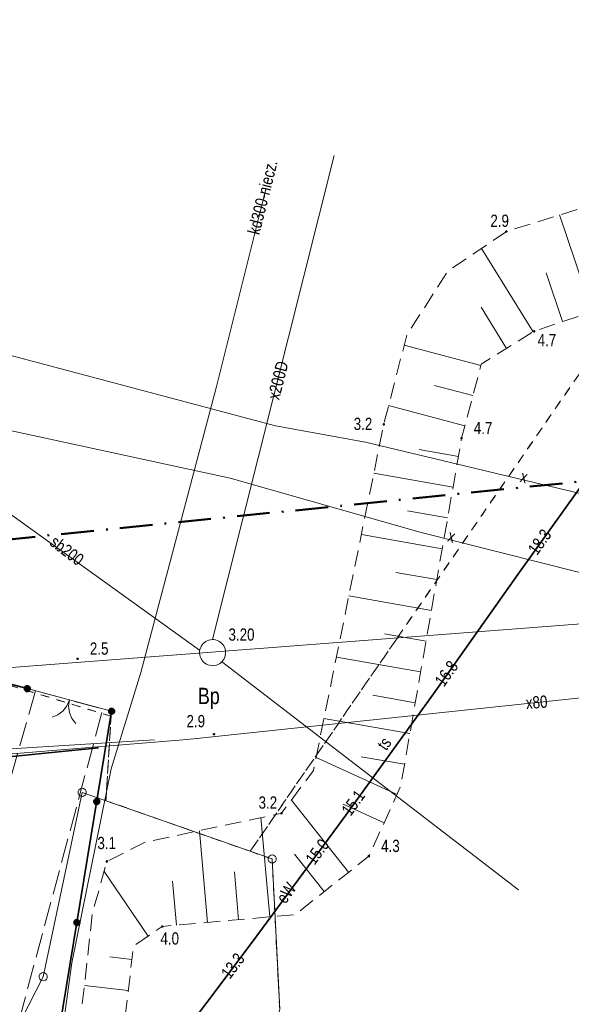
# Model space of a CAD drawing. Header units: metres. Extents: x 5450672 to 5451002, y 5973437 to 5973741.
# Tile 29 of 54: x 5450804 to 5450837, y 5973674 to 5973734. Entities that reach past the tile are written whole.
import ezdxf
from ezdxf.enums import TextEntityAlignment as Align

# ---------------------------------------------------------------- set-up
doc = ezdxf.new("R2010")
doc.units = ezdxf.units.M
for name, pattern in [('L_0_03', [1, 0.5, -0.5]), ('L_0_04', [1.5, 1, -0.5]), ('L_0_06', [2, 1.5, -0.5]), ('L_0_0E', [3.5, 2, -0.75, 0, -0.75])]:
    doc.linetypes.add(name, pattern=pattern)
for name, color, linetype, lineweight in [('GEPPGD', 7, 'CONTINUOUS', 18), ('GESDZI', 7, 'CONTINUOUS', 18), ('GESUZY', 96, 'CONTINUOUS', 18), ('GESUZY_O', 96, 'CONTINUOUS', 18), ('GSLKBR', 7, 'CONTINUOUS', 18), ('GSLKOG', 7, 'CONTINUOUS', 35), ('GSPWPN', 7, 'CONTINUOUS', 13), ('GSPWPN_O', 7, 'CONTINUOUS', 13), ('GSSKOA', 7, 'CONTINUOUS', 18), ('GSSZSN', 7, 'CONTINUOUS', 18), ('GULEPR', 1, 'CONTINUOUS', 18), ('GULEPR_O', 1, 'CONTINUOUS', 18), ('GULKPR', 36, 'CONTINUOUS', 18), ('GULKPR_O', 36, 'CONTINUOUS', 18), ('GULLOB', 7, 'CONTINUOUS', 35), ('GULSPR', 7, 'CONTINUOUS', 18), ('GULSPR_O', 7, 'CONTINUOUS', 18), ('GULTPR', 30, 'CONTINUOUS', 18), ('GULTPR_O', 30, 'CONTINUOUS', 18), ('GULXPR', 7, 'CONTINUOUS', 18), ('GULXPR_O', 7, 'CONTINUOUS', 18), ('GUPPRZ_O', 7, 'CONTINUOUS', 18), ('GUSIKP', 7, 'CONTINUOUS', 18), ('z rastra', 7, 'CONTINUOUS', 18), ('zakres', 6, 'L_0_0E', 50)]:
    doc.layers.add(name, color=color, linetype=linetype, lineweight=lineweight)
doc.styles.add('Arial', font='Arial.ttf')

msp = doc.modelspace()

# ---------------------------------------------------------------- hatches: boundary and pattern name
at = {"layer": 'GSLKOG', "linetype": 'Continuous', "lineweight": 35, "true_color": 0x000000}
for points in [[(5450803.848, 5973693.637), (5450803.876, 5973693.673), (5450803.912, 5973693.701), (5450803.954, 5973693.719), (5450803.999, 5973693.725), (5450804.045, 5973693.719), (5450804.087, 5973693.702), (5450804.123, 5973693.674), (5450804.151, 5973693.638), (5450804.169, 5973693.596), (5450804.175, 5973693.551), (5450804.169, 5973693.505), (5450804.152, 5973693.463), (5450804.124, 5973693.427), (5450804.088, 5973693.399), (5450804.046, 5973693.381), (5450804.001, 5973693.375), (5450803.955, 5973693.381), (5450803.913, 5973693.398), (5450803.877, 5973693.426), (5450803.849, 5973693.462), (5450803.831, 5973693.504), (5450803.825, 5973693.549), (5450803.831, 5973693.595)], [(5450809.088, 5973692.001), (5450809.049, 5973692.025), (5450809.018, 5973692.058), (5450808.996, 5973692.098), (5450808.986, 5973692.143), (5450808.987, 5973692.188), (5450809.001, 5973692.232), (5450809.025, 5973692.271), (5450809.058, 5973692.302), (5450809.098, 5973692.324), (5450809.143, 5973692.334), (5450809.188, 5973692.333), (5450809.232, 5973692.319), (5450809.271, 5973692.295), (5450809.302, 5973692.262), (5450809.324, 5973692.222), (5450809.334, 5973692.177), (5450809.333, 5973692.132), (5450809.319, 5973692.088), (5450809.295, 5973692.049), (5450809.262, 5973692.018), (5450809.222, 5973691.996), (5450809.177, 5973691.986), (5450809.132, 5973691.987)], [(5450808.181, 5973686.487), (5450808.142, 5973686.511), (5450808.111, 5973686.545), (5450808.089, 5973686.585), (5450808.079, 5973686.629), (5450808.08, 5973686.675), (5450808.094, 5973686.719), (5450808.118, 5973686.757), (5450808.151, 5973686.789), (5450808.191, 5973686.81), (5450808.236, 5973686.821), (5450808.281, 5973686.819), (5450808.325, 5973686.806), (5450808.364, 5973686.782), (5450808.395, 5973686.749), (5450808.417, 5973686.708), (5450808.427, 5973686.664), (5450808.426, 5973686.618), (5450808.412, 5973686.574), (5450808.388, 5973686.536), (5450808.355, 5973686.504), (5450808.315, 5973686.483), (5450808.27, 5973686.472), (5450808.225, 5973686.474)], [(5450808.181, 5973686.487), (5450808.142, 5973686.511), (5450808.111, 5973686.545), (5450808.089, 5973686.585), (5450808.079, 5973686.629), (5450808.08, 5973686.675), (5450808.094, 5973686.719), (5450808.118, 5973686.757), (5450808.151, 5973686.789), (5450808.191, 5973686.81), (5450808.236, 5973686.821), (5450808.281, 5973686.819), (5450808.325, 5973686.806), (5450808.364, 5973686.782), (5450808.395, 5973686.749), (5450808.417, 5973686.708), (5450808.427, 5973686.664), (5450808.426, 5973686.618), (5450808.412, 5973686.574), (5450808.388, 5973686.536), (5450808.355, 5973686.504), (5450808.315, 5973686.483), (5450808.27, 5973686.472), (5450808.225, 5973686.474)], [(5450806.963, 5973679.087), (5450806.925, 5973679.111), (5450806.893, 5973679.144), (5450806.872, 5973679.184), (5450806.861, 5973679.229), (5450806.863, 5973679.274), (5450806.876, 5973679.318), (5450806.9, 5973679.357), (5450806.933, 5973679.388), (5450806.974, 5973679.41), (5450807.018, 5973679.42), (5450807.064, 5973679.419), (5450807.108, 5973679.405), (5450807.146, 5973679.381), (5450807.178, 5973679.348), (5450807.199, 5973679.308), (5450807.21, 5973679.263), (5450807.208, 5973679.218), (5450807.195, 5973679.174), (5450807.171, 5973679.135), (5450807.138, 5973679.104), (5450807.097, 5973679.082), (5450807.053, 5973679.072), (5450807.007, 5973679.073)], [(5450806.963, 5973679.087), (5450806.925, 5973679.111), (5450806.893, 5973679.144), (5450806.872, 5973679.184), (5450806.861, 5973679.229), (5450806.863, 5973679.274), (5450806.876, 5973679.318), (5450806.9, 5973679.357), (5450806.933, 5973679.388), (5450806.974, 5973679.41), (5450807.018, 5973679.42), (5450807.064, 5973679.419), (5450807.108, 5973679.405), (5450807.146, 5973679.381), (5450807.178, 5973679.348), (5450807.199, 5973679.308), (5450807.21, 5973679.263), (5450807.208, 5973679.218), (5450807.195, 5973679.174), (5450807.171, 5973679.135), (5450807.138, 5973679.104), (5450807.097, 5973679.082), (5450807.053, 5973679.072), (5450807.007, 5973679.073)]]:
    msp.add_hatch(color=18, dxfattribs=at).paths.add_polyline_path(points)
at = {"layer": 'GSPWPN', "linetype": 'Continuous', "lineweight": 13, "true_color": 0x000000}
for points in [[(5450833.254, 5973721.503), (5450833.258, 5973721.514), (5450833.265, 5973721.523), (5450833.275, 5973721.53), (5450833.285, 5973721.534), (5450833.297, 5973721.536), (5450833.309, 5973721.534), (5450833.32, 5973721.53), (5450833.329, 5973721.523), (5450833.336, 5973721.514), (5450833.34, 5973721.503), (5450833.342, 5973721.491), (5450833.34, 5973721.479), (5450833.336, 5973721.469), (5450833.329, 5973721.459), (5450833.32, 5973721.452), (5450833.309, 5973721.448), (5450833.297, 5973721.446), (5450833.285, 5973721.448), (5450833.275, 5973721.452), (5450833.265, 5973721.459), (5450833.258, 5973721.469), (5450833.254, 5973721.479), (5450833.252, 5973721.491)], [(5450834.949, 5973715.403), (5450834.953, 5973715.414), (5450834.96, 5973715.423), (5450834.97, 5973715.43), (5450834.98, 5973715.434), (5450834.992, 5973715.436), (5450835.004, 5973715.434), (5450835.015, 5973715.43), (5450835.024, 5973715.423), (5450835.031, 5973715.414), (5450835.035, 5973715.403), (5450835.037, 5973715.391), (5450835.035, 5973715.379), (5450835.031, 5973715.369), (5450835.024, 5973715.359), (5450835.015, 5973715.352), (5450835.004, 5973715.348), (5450834.992, 5973715.346), (5450834.98, 5973715.348), (5450834.97, 5973715.352), (5450834.96, 5973715.359), (5450834.953, 5973715.369), (5450834.949, 5973715.379), (5450834.947, 5973715.391)], [(5450825.758, 5973709.717), (5450825.762, 5973709.728), (5450825.769, 5973709.737), (5450825.779, 5973709.744), (5450825.789, 5973709.748), (5450825.801, 5973709.75), (5450825.813, 5973709.748), (5450825.824, 5973709.744), (5450825.833, 5973709.737), (5450825.84, 5973709.728), (5450825.844, 5973709.717), (5450825.846, 5973709.705), (5450825.844, 5973709.693), (5450825.84, 5973709.683), (5450825.833, 5973709.673), (5450825.824, 5973709.666), (5450825.813, 5973709.662), (5450825.801, 5973709.66), (5450825.789, 5973709.662), (5450825.779, 5973709.666), (5450825.769, 5973709.673), (5450825.762, 5973709.683), (5450825.758, 5973709.693), (5450825.756, 5973709.705)], [(5450830.518, 5973708.868), (5450830.522, 5973708.878), (5450830.529, 5973708.888), (5450830.539, 5973708.895), (5450830.549, 5973708.899), (5450830.561, 5973708.901), (5450830.573, 5973708.899), (5450830.584, 5973708.895), (5450830.593, 5973708.888), (5450830.6, 5973708.878), (5450830.604, 5973708.868), (5450830.606, 5973708.856), (5450830.604, 5973708.844), (5450830.6, 5973708.833), (5450830.593, 5973708.824), (5450830.584, 5973708.817), (5450830.573, 5973708.813), (5450830.561, 5973708.811), (5450830.549, 5973708.813), (5450830.539, 5973708.817), (5450830.529, 5973708.824), (5450830.522, 5973708.833), (5450830.518, 5973708.844), (5450830.516, 5973708.856)], [(5450807.037, 5973695.382), (5450807.041, 5973695.392), (5450807.048, 5973695.402), (5450807.058, 5973695.409), (5450807.068, 5973695.413), (5450807.08, 5973695.415), (5450807.092, 5973695.413), (5450807.103, 5973695.409), (5450807.112, 5973695.402), (5450807.119, 5973695.392), (5450807.123, 5973695.382), (5450807.125, 5973695.37), (5450807.123, 5973695.358), (5450807.119, 5973695.347), (5450807.112, 5973695.338), (5450807.103, 5973695.331), (5450807.092, 5973695.327), (5450807.08, 5973695.325), (5450807.068, 5973695.327), (5450807.058, 5973695.331), (5450807.048, 5973695.338), (5450807.041, 5973695.347), (5450807.037, 5973695.358), (5450807.035, 5973695.37)], [(5450815.377, 5973690.772), (5450815.381, 5973690.782), (5450815.388, 5973690.792), (5450815.398, 5973690.799), (5450815.408, 5973690.803), (5450815.42, 5973690.805), (5450815.432, 5973690.803), (5450815.443, 5973690.799), (5450815.452, 5973690.792), (5450815.459, 5973690.782), (5450815.463, 5973690.772), (5450815.465, 5973690.76), (5450815.463, 5973690.748), (5450815.459, 5973690.737), (5450815.452, 5973690.728), (5450815.443, 5973690.721), (5450815.432, 5973690.717), (5450815.42, 5973690.715), (5450815.408, 5973690.717), (5450815.398, 5973690.721), (5450815.388, 5973690.728), (5450815.381, 5973690.737), (5450815.377, 5973690.748), (5450815.375, 5973690.76)], [(5450819.509, 5973685.938), (5450819.513, 5973685.948), (5450819.52, 5973685.958), (5450819.53, 5973685.965), (5450819.54, 5973685.969), (5450819.552, 5973685.971), (5450819.564, 5973685.969), (5450819.575, 5973685.965), (5450819.584, 5973685.958), (5450819.591, 5973685.948), (5450819.595, 5973685.938), (5450819.597, 5973685.926), (5450819.595, 5973685.914), (5450819.591, 5973685.903), (5450819.584, 5973685.894), (5450819.575, 5973685.887), (5450819.564, 5973685.883), (5450819.552, 5973685.881), (5450819.54, 5973685.883), (5450819.53, 5973685.887), (5450819.52, 5973685.894), (5450819.513, 5973685.903), (5450819.509, 5973685.914), (5450819.507, 5973685.926)], [(5450824.849, 5973683.319), (5450824.853, 5973683.329), (5450824.86, 5973683.339), (5450824.87, 5973683.346), (5450824.88, 5973683.35), (5450824.892, 5973683.352), (5450824.904, 5973683.35), (5450824.915, 5973683.346), (5450824.924, 5973683.339), (5450824.931, 5973683.329), (5450824.935, 5973683.319), (5450824.937, 5973683.307), (5450824.935, 5973683.295), (5450824.931, 5973683.285), (5450824.924, 5973683.275), (5450824.915, 5973683.268), (5450824.904, 5973683.264), (5450824.892, 5973683.262), (5450824.88, 5973683.264), (5450824.87, 5973683.268), (5450824.86, 5973683.275), (5450824.853, 5973683.285), (5450824.849, 5973683.295), (5450824.847, 5973683.307)], [(5450808.825, 5973682.997), (5450808.829, 5973683.008), (5450808.836, 5973683.017), (5450808.846, 5973683.024), (5450808.856, 5973683.028), (5450808.868, 5973683.03), (5450808.88, 5973683.028), (5450808.891, 5973683.024), (5450808.9, 5973683.017), (5450808.907, 5973683.008), (5450808.911, 5973682.997), (5450808.913, 5973682.985), (5450808.911, 5973682.973), (5450808.907, 5973682.963), (5450808.9, 5973682.953), (5450808.891, 5973682.946), (5450808.88, 5973682.942), (5450808.868, 5973682.94), (5450808.856, 5973682.942), (5450808.846, 5973682.946), (5450808.836, 5973682.953), (5450808.829, 5973682.963), (5450808.825, 5973682.973), (5450808.823, 5973682.985)], [(5450812.217, 5973679.022), (5450812.221, 5973679.032), (5450812.228, 5973679.042), (5450812.238, 5973679.049), (5450812.248, 5973679.053), (5450812.26, 5973679.055), (5450812.272, 5973679.053), (5450812.283, 5973679.049), (5450812.292, 5973679.042), (5450812.299, 5973679.032), (5450812.303, 5973679.022), (5450812.305, 5973679.01), (5450812.303, 5973678.998), (5450812.299, 5973678.987), (5450812.292, 5973678.978), (5450812.283, 5973678.971), (5450812.272, 5973678.967), (5450812.26, 5973678.965), (5450812.248, 5973678.967), (5450812.238, 5973678.971), (5450812.228, 5973678.978), (5450812.221, 5973678.987), (5450812.217, 5973678.998), (5450812.215, 5973679.01)]]:
    msp.add_hatch(color=18, dxfattribs=at).paths.add_polyline_path(points)

# ---------------------------------------------------------------- linework, layer by layer
at = {"layer": 'GEPPGD', "color": 7, "linetype": 'Continuous', "lineweight": 18, "flags": 128}
for points in [[(5450807.358, 5973687.455), (5450807.435, 5973687.443), (5450807.505, 5973687.407), (5450807.56, 5973687.352), (5450807.595, 5973687.282), (5450807.608, 5973687.205), (5450807.595, 5973687.128), (5450807.56, 5973687.058), (5450807.505, 5973687.003), (5450807.435, 5973686.967), (5450807.358, 5973686.955), (5450807.28, 5973686.967), (5450807.211, 5973687.003), (5450807.155, 5973687.058), (5450807.12, 5973687.128), (5450807.108, 5973687.205), (5450807.12, 5973687.282), (5450807.155, 5973687.352), (5450807.211, 5973687.407), (5450807.28, 5973687.443)], [(5450818.977, 5973683.381), (5450819.055, 5973683.369), (5450819.124, 5973683.334), (5450819.18, 5973683.278), (5450819.215, 5973683.209), (5450819.227, 5973683.131), (5450819.215, 5973683.054), (5450819.18, 5973682.984), (5450819.124, 5973682.929), (5450819.055, 5973682.893), (5450818.977, 5973682.881), (5450818.9, 5973682.893), (5450818.83, 5973682.929), (5450818.775, 5973682.984), (5450818.74, 5973683.054), (5450818.727, 5973683.131), (5450818.74, 5973683.209), (5450818.775, 5973683.278), (5450818.83, 5973683.334), (5450818.9, 5973683.369)], [(5450804.975, 5973676.184), (5450805.052, 5973676.171), (5450805.122, 5973676.136), (5450805.177, 5973676.081), (5450805.213, 5973676.011), (5450805.225, 5973675.934), (5450805.213, 5973675.856), (5450805.177, 5973675.787), (5450805.122, 5973675.731), (5450805.052, 5973675.696), (5450804.975, 5973675.684), (5450804.898, 5973675.696), (5450804.828, 5973675.731), (5450804.773, 5973675.787), (5450804.737, 5973675.856), (5450804.725, 5973675.934), (5450804.737, 5973676.011), (5450804.773, 5973676.081), (5450804.828, 5973676.136), (5450804.898, 5973676.171)]]:
    msp.add_lwpolyline(points, close=True, dxfattribs=at)
at = {"layer": 'GESDZI', "color": 7, "linetype": 'Continuous', "lineweight": 18, "flags": 128}
for points in [[(5450807.476, 5973601.576), (5450808.863, 5973628.928), (5450819.16, 5973672.763), (5450819.437, 5973673.941), (5450818.977, 5973683.131), (5450807.358, 5973687.205), (5450804.975, 5973675.934), (5450802.7, 5973671.468), (5450799.364, 5973669.173), (5450794.971, 5973668.849), (5450790.95, 5973669.536), (5450786.49, 5973671.611), (5450785.758, 5973672.485), (5450786.601, 5973691.379), (5450800.075, 5973694.622), (5450865.818, 5973699.65)], [(5450800.075, 5973694.622), (5450865.818, 5973699.65)], [(5450791.886, 5973593.932), (5450794.306, 5973621.611), (5450797.283, 5973643.704), (5450796.981, 5973647.297), (5450795.474, 5973651.056), (5450793.419, 5973652.999), (5450790.155, 5973654.477), (5450784.903, 5973655.964), (5450785.758, 5973672.485), (5450786.49, 5973671.611), (5450790.95, 5973669.536), (5450794.971, 5973668.849), (5450799.364, 5973669.173), (5450802.7, 5973671.468), (5450804.975, 5973675.934), (5450807.358, 5973687.205), (5450818.977, 5973683.131), (5450819.437, 5973673.941), (5450819.16, 5973672.763), (5450815.49, 5973672.369), (5450810.161, 5973654.572), (5450808.863, 5973628.928), (5450806.757, 5973619.962), (5450807.476, 5973601.576)]]:
    msp.add_lwpolyline(points, dxfattribs=at)
at = {"layer": 'GESUZY', "color": 96, "linetype": 'L_0_03', "lineweight": 18, "flags": 128}
for points in [[(5450851.373, 5973732.536), (5450826.632, 5973696.653)], [(5450826.632, 5973696.653), (5450851.373, 5973732.536)], [(5450826.632, 5973696.653), (5450817.634, 5973683.602)], [(5450817.634, 5973683.602), (5450826.632, 5973696.653)], [(5450800.075, 5973694.622), (5450809.127, 5973691.857)], [(5450809.127, 5973691.857), (5450800.075, 5973694.622)], [(5450809.127, 5973691.857), (5450808.813, 5973686.695)], [(5450808.813, 5973686.695), (5450809.127, 5973691.857)], [(5450808.813, 5973686.695), (5450817.634, 5973683.602)], [(5450817.634, 5973683.602), (5450808.813, 5973686.695)], [(5450817.634, 5973683.602), (5450818.977, 5973683.131)], [(5450818.977, 5973683.131), (5450817.634, 5973683.602)], [(5450818.977, 5973683.131), (5450819.437, 5973673.941)], [(5450819.437, 5973673.941), (5450818.977, 5973683.131)]]:
    msp.add_lwpolyline(points, dxfattribs=at)
at = {"layer": 'GSLKBR', "color": 7, "linetype": 'Continuous', "lineweight": 18, "flags": 128}
for points in [[(5450804, 5973693.55), (5450809.16, 5973692.16)], [(5450806.58, 5973692.855), (5450806.43, 5973692.493), (5450806.191, 5973692.183), (5450805.88, 5973691.945), (5450805.518, 5973691.796)], [(5450806.966, 5973691.406), (5450806.728, 5973691.717), (5450806.579, 5973692.079), (5450806.528, 5973692.467), (5450806.58, 5973692.855)]]:
    msp.add_lwpolyline(points, dxfattribs=at)
at = {"layer": 'GSLKOG', "color": 7, "linetype": 'Continuous', "lineweight": 35, "flags": 128}
for points in [[(5450800.1, 5973694.58), (5450804, 5973693.55)], [(5450797.036, 5973558.997), (5450798.562, 5973588.578), (5450801.705, 5973624.67), (5450804.911, 5973666.332), (5450809.16, 5973692.16)]]:
    msp.add_lwpolyline(points, dxfattribs=at)
for points in [[(5450803.848, 5973693.637), (5450803.876, 5973693.673), (5450803.912, 5973693.701), (5450803.954, 5973693.719), (5450803.999, 5973693.725), (5450804.045, 5973693.719), (5450804.087, 5973693.702), (5450804.123, 5973693.674), (5450804.151, 5973693.638), (5450804.169, 5973693.596), (5450804.175, 5973693.551), (5450804.169, 5973693.505), (5450804.152, 5973693.463), (5450804.124, 5973693.427), (5450804.088, 5973693.399), (5450804.046, 5973693.381), (5450804.001, 5973693.375), (5450803.955, 5973693.381), (5450803.913, 5973693.398), (5450803.877, 5973693.426), (5450803.849, 5973693.462), (5450803.831, 5973693.504), (5450803.825, 5973693.549), (5450803.831, 5973693.595)], [(5450809.088, 5973692.001), (5450809.049, 5973692.025), (5450809.018, 5973692.058), (5450808.996, 5973692.098), (5450808.986, 5973692.143), (5450808.987, 5973692.188), (5450809.001, 5973692.232), (5450809.025, 5973692.271), (5450809.058, 5973692.302), (5450809.098, 5973692.324), (5450809.143, 5973692.334), (5450809.188, 5973692.333), (5450809.232, 5973692.319), (5450809.271, 5973692.295), (5450809.302, 5973692.262), (5450809.324, 5973692.222), (5450809.334, 5973692.177), (5450809.333, 5973692.132), (5450809.319, 5973692.088), (5450809.295, 5973692.049), (5450809.262, 5973692.018), (5450809.222, 5973691.996), (5450809.177, 5973691.986), (5450809.132, 5973691.987)], [(5450808.181, 5973686.487), (5450808.142, 5973686.511), (5450808.111, 5973686.545), (5450808.089, 5973686.585), (5450808.079, 5973686.629), (5450808.08, 5973686.675), (5450808.094, 5973686.719), (5450808.118, 5973686.757), (5450808.151, 5973686.789), (5450808.191, 5973686.81), (5450808.236, 5973686.821), (5450808.281, 5973686.819), (5450808.325, 5973686.806), (5450808.364, 5973686.782), (5450808.395, 5973686.749), (5450808.417, 5973686.708), (5450808.427, 5973686.664), (5450808.426, 5973686.618), (5450808.412, 5973686.574), (5450808.388, 5973686.536), (5450808.355, 5973686.504), (5450808.315, 5973686.483), (5450808.27, 5973686.472), (5450808.225, 5973686.474)], [(5450808.181, 5973686.487), (5450808.142, 5973686.511), (5450808.111, 5973686.545), (5450808.089, 5973686.585), (5450808.079, 5973686.629), (5450808.08, 5973686.675), (5450808.094, 5973686.719), (5450808.118, 5973686.757), (5450808.151, 5973686.789), (5450808.191, 5973686.81), (5450808.236, 5973686.821), (5450808.281, 5973686.819), (5450808.325, 5973686.806), (5450808.364, 5973686.782), (5450808.395, 5973686.749), (5450808.417, 5973686.708), (5450808.427, 5973686.664), (5450808.426, 5973686.618), (5450808.412, 5973686.574), (5450808.388, 5973686.536), (5450808.355, 5973686.504), (5450808.315, 5973686.483), (5450808.27, 5973686.472), (5450808.225, 5973686.474)], [(5450806.963, 5973679.087), (5450806.925, 5973679.111), (5450806.893, 5973679.144), (5450806.872, 5973679.184), (5450806.861, 5973679.229), (5450806.863, 5973679.274), (5450806.876, 5973679.318), (5450806.9, 5973679.357), (5450806.933, 5973679.388), (5450806.974, 5973679.41), (5450807.018, 5973679.42), (5450807.064, 5973679.419), (5450807.108, 5973679.405), (5450807.146, 5973679.381), (5450807.178, 5973679.348), (5450807.199, 5973679.308), (5450807.21, 5973679.263), (5450807.208, 5973679.218), (5450807.195, 5973679.174), (5450807.171, 5973679.135), (5450807.138, 5973679.104), (5450807.097, 5973679.082), (5450807.053, 5973679.072), (5450807.007, 5973679.073)], [(5450806.963, 5973679.087), (5450806.925, 5973679.111), (5450806.893, 5973679.144), (5450806.872, 5973679.184), (5450806.861, 5973679.229), (5450806.863, 5973679.274), (5450806.876, 5973679.318), (5450806.9, 5973679.357), (5450806.933, 5973679.388), (5450806.974, 5973679.41), (5450807.018, 5973679.42), (5450807.064, 5973679.419), (5450807.108, 5973679.405), (5450807.146, 5973679.381), (5450807.178, 5973679.348), (5450807.199, 5973679.308), (5450807.21, 5973679.263), (5450807.208, 5973679.218), (5450807.195, 5973679.174), (5450807.171, 5973679.135), (5450807.138, 5973679.104), (5450807.097, 5973679.082), (5450807.053, 5973679.072), (5450807.007, 5973679.073)]]:
    msp.add_lwpolyline(points, close=True, dxfattribs=at)
at = {"layer": 'GSPWPN', "color": 7, "linetype": 'Continuous', "lineweight": 13, "flags": 128}
for points in [[(5450833.254, 5973721.503), (5450833.258, 5973721.514), (5450833.265, 5973721.523), (5450833.275, 5973721.53), (5450833.285, 5973721.534), (5450833.297, 5973721.536), (5450833.309, 5973721.534), (5450833.32, 5973721.53), (5450833.329, 5973721.523), (5450833.336, 5973721.514), (5450833.34, 5973721.503), (5450833.342, 5973721.491), (5450833.34, 5973721.479), (5450833.336, 5973721.469), (5450833.329, 5973721.459), (5450833.32, 5973721.452), (5450833.309, 5973721.448), (5450833.297, 5973721.446), (5450833.285, 5973721.448), (5450833.275, 5973721.452), (5450833.265, 5973721.459), (5450833.258, 5973721.469), (5450833.254, 5973721.479), (5450833.252, 5973721.491)], [(5450834.949, 5973715.403), (5450834.953, 5973715.414), (5450834.96, 5973715.423), (5450834.97, 5973715.43), (5450834.98, 5973715.434), (5450834.992, 5973715.436), (5450835.004, 5973715.434), (5450835.015, 5973715.43), (5450835.024, 5973715.423), (5450835.031, 5973715.414), (5450835.035, 5973715.403), (5450835.037, 5973715.391), (5450835.035, 5973715.379), (5450835.031, 5973715.369), (5450835.024, 5973715.359), (5450835.015, 5973715.352), (5450835.004, 5973715.348), (5450834.992, 5973715.346), (5450834.98, 5973715.348), (5450834.97, 5973715.352), (5450834.96, 5973715.359), (5450834.953, 5973715.369), (5450834.949, 5973715.379), (5450834.947, 5973715.391)], [(5450825.758, 5973709.717), (5450825.762, 5973709.728), (5450825.769, 5973709.737), (5450825.779, 5973709.744), (5450825.789, 5973709.748), (5450825.801, 5973709.75), (5450825.813, 5973709.748), (5450825.824, 5973709.744), (5450825.833, 5973709.737), (5450825.84, 5973709.728), (5450825.844, 5973709.717), (5450825.846, 5973709.705), (5450825.844, 5973709.693), (5450825.84, 5973709.683), (5450825.833, 5973709.673), (5450825.824, 5973709.666), (5450825.813, 5973709.662), (5450825.801, 5973709.66), (5450825.789, 5973709.662), (5450825.779, 5973709.666), (5450825.769, 5973709.673), (5450825.762, 5973709.683), (5450825.758, 5973709.693), (5450825.756, 5973709.705)], [(5450830.518, 5973708.868), (5450830.522, 5973708.878), (5450830.529, 5973708.888), (5450830.539, 5973708.895), (5450830.549, 5973708.899), (5450830.561, 5973708.901), (5450830.573, 5973708.899), (5450830.584, 5973708.895), (5450830.593, 5973708.888), (5450830.6, 5973708.878), (5450830.604, 5973708.868), (5450830.606, 5973708.856), (5450830.604, 5973708.844), (5450830.6, 5973708.833), (5450830.593, 5973708.824), (5450830.584, 5973708.817), (5450830.573, 5973708.813), (5450830.561, 5973708.811), (5450830.549, 5973708.813), (5450830.539, 5973708.817), (5450830.529, 5973708.824), (5450830.522, 5973708.833), (5450830.518, 5973708.844), (5450830.516, 5973708.856)], [(5450807.037, 5973695.382), (5450807.041, 5973695.392), (5450807.048, 5973695.402), (5450807.058, 5973695.409), (5450807.068, 5973695.413), (5450807.08, 5973695.415), (5450807.092, 5973695.413), (5450807.103, 5973695.409), (5450807.112, 5973695.402), (5450807.119, 5973695.392), (5450807.123, 5973695.382), (5450807.125, 5973695.37), (5450807.123, 5973695.358), (5450807.119, 5973695.347), (5450807.112, 5973695.338), (5450807.103, 5973695.331), (5450807.092, 5973695.327), (5450807.08, 5973695.325), (5450807.068, 5973695.327), (5450807.058, 5973695.331), (5450807.048, 5973695.338), (5450807.041, 5973695.347), (5450807.037, 5973695.358), (5450807.035, 5973695.37)], [(5450815.377, 5973690.772), (5450815.381, 5973690.782), (5450815.388, 5973690.792), (5450815.398, 5973690.799), (5450815.408, 5973690.803), (5450815.42, 5973690.805), (5450815.432, 5973690.803), (5450815.443, 5973690.799), (5450815.452, 5973690.792), (5450815.459, 5973690.782), (5450815.463, 5973690.772), (5450815.465, 5973690.76), (5450815.463, 5973690.748), (5450815.459, 5973690.737), (5450815.452, 5973690.728), (5450815.443, 5973690.721), (5450815.432, 5973690.717), (5450815.42, 5973690.715), (5450815.408, 5973690.717), (5450815.398, 5973690.721), (5450815.388, 5973690.728), (5450815.381, 5973690.737), (5450815.377, 5973690.748), (5450815.375, 5973690.76)], [(5450819.509, 5973685.938), (5450819.513, 5973685.948), (5450819.52, 5973685.958), (5450819.53, 5973685.965), (5450819.54, 5973685.969), (5450819.552, 5973685.971), (5450819.564, 5973685.969), (5450819.575, 5973685.965), (5450819.584, 5973685.958), (5450819.591, 5973685.948), (5450819.595, 5973685.938), (5450819.597, 5973685.926), (5450819.595, 5973685.914), (5450819.591, 5973685.903), (5450819.584, 5973685.894), (5450819.575, 5973685.887), (5450819.564, 5973685.883), (5450819.552, 5973685.881), (5450819.54, 5973685.883), (5450819.53, 5973685.887), (5450819.52, 5973685.894), (5450819.513, 5973685.903), (5450819.509, 5973685.914), (5450819.507, 5973685.926)], [(5450824.849, 5973683.319), (5450824.853, 5973683.329), (5450824.86, 5973683.339), (5450824.87, 5973683.346), (5450824.88, 5973683.35), (5450824.892, 5973683.352), (5450824.904, 5973683.35), (5450824.915, 5973683.346), (5450824.924, 5973683.339), (5450824.931, 5973683.329), (5450824.935, 5973683.319), (5450824.937, 5973683.307), (5450824.935, 5973683.295), (5450824.931, 5973683.285), (5450824.924, 5973683.275), (5450824.915, 5973683.268), (5450824.904, 5973683.264), (5450824.892, 5973683.262), (5450824.88, 5973683.264), (5450824.87, 5973683.268), (5450824.86, 5973683.275), (5450824.853, 5973683.285), (5450824.849, 5973683.295), (5450824.847, 5973683.307)], [(5450808.825, 5973682.997), (5450808.829, 5973683.008), (5450808.836, 5973683.017), (5450808.846, 5973683.024), (5450808.856, 5973683.028), (5450808.868, 5973683.03), (5450808.88, 5973683.028), (5450808.891, 5973683.024), (5450808.9, 5973683.017), (5450808.907, 5973683.008), (5450808.911, 5973682.997), (5450808.913, 5973682.985), (5450808.911, 5973682.973), (5450808.907, 5973682.963), (5450808.9, 5973682.953), (5450808.891, 5973682.946), (5450808.88, 5973682.942), (5450808.868, 5973682.94), (5450808.856, 5973682.942), (5450808.846, 5973682.946), (5450808.836, 5973682.953), (5450808.829, 5973682.963), (5450808.825, 5973682.973), (5450808.823, 5973682.985)], [(5450812.217, 5973679.022), (5450812.221, 5973679.032), (5450812.228, 5973679.042), (5450812.238, 5973679.049), (5450812.248, 5973679.053), (5450812.26, 5973679.055), (5450812.272, 5973679.053), (5450812.283, 5973679.049), (5450812.292, 5973679.042), (5450812.299, 5973679.032), (5450812.303, 5973679.022), (5450812.305, 5973679.01), (5450812.303, 5973678.998), (5450812.299, 5973678.987), (5450812.292, 5973678.978), (5450812.283, 5973678.971), (5450812.272, 5973678.967), (5450812.26, 5973678.965), (5450812.248, 5973678.967), (5450812.238, 5973678.971), (5450812.228, 5973678.978), (5450812.221, 5973678.987), (5450812.217, 5973678.998), (5450812.215, 5973679.01)]]:
    msp.add_lwpolyline(points, close=True, dxfattribs=at)
at = {"layer": 'GSSKOA', "color": 7, "linetype": 'L_0_06', "lineweight": 18, "flags": 128}
msp.add_lwpolyline([(5450801.37, 5973633.37), (5450802.47, 5973667.55), (5450803.38, 5973672.81), (5450808.623, 5973692.305), (5450804.502, 5973693.415), (5450801.64, 5973683.33), (5450798.14, 5973694.15), (5450789.839, 5973716.651)], dxfattribs=at)
at = {"layer": 'GSSZSN', "color": 7, "linetype": 'L_0_04', "lineweight": 18, "flags": 128}
msp.add_lwpolyline([(5450818.45, 5973557.188), (5450808.234, 5973555.433), (5450798.277, 5973559.212), (5450797.972, 5973565.973), (5450801.66, 5973613.898), (5450804.167, 5973645.547), (5450807.984, 5973679.8), (5450808.868, 5973682.985), (5450811.166, 5973684.148), (5450819.552, 5973685.926), (5450821.497, 5973688.534), (5450825.801, 5973709.705), (5450827.215, 5973715.171), (5450829.731, 5973719.084), (5450833.297, 5973721.491), (5450839.117, 5973723.301), (5450843.749, 5973721.386), (5450848.461, 5973715.814), (5450864.515, 5973691.249), (5450868.122, 5973691.044), (5450874.059, 5973691.36), (5450876.886, 5973690.278), (5450880.267, 5973689.097), (5450881.568, 5973684.832), (5450884.696, 5973681.386), (5450886.853, 5973673.28), (5450887.602, 5973662.576), (5450892.08, 5973655.703), (5450897.732, 5973650.875), (5450903.565, 5973641.298), (5450907.76, 5973629.478), (5450907.346, 5973626.635), (5450911.819, 5973620.178), (5450919.178, 5973605.245), (5450919.955, 5973601.099), (5450915.396, 5973597.141), (5450911.823, 5973594.348), (5450902.916, 5973590.084), (5450896.348, 5973587.777), (5450901.978, 5973591.72), (5450909.43, 5973596.391), (5450913.13, 5973597.606), (5450915.692, 5973601.896), (5450915.969, 5973604.486), (5450913.293, 5973607.446), (5450907.163, 5973614.526), (5450903.506, 5973622.627), (5450900.307, 5973634.637), (5450896.704, 5973644.393), (5450890.394, 5973650.662), (5450882.83, 5973662.338), (5450880.568, 5973679.011), (5450878.739, 5973684.457), (5450876.712, 5973686.629), (5450873.526, 5973686.87), (5450867.674, 5973685.406), (5450864.416, 5973685.264), (5450861.02, 5973687.326), (5450854.561, 5973698.631), (5450843.762, 5973713.773), (5450839.748, 5973716.996), (5450834.992, 5973715.391), (5450831.763, 5973713.388), (5450830.561, 5973708.856), (5450826.828, 5973687.551), (5450824.892, 5973683.307), (5450820.381, 5973679.728), (5450812.26, 5973679.01), (5450810.5, 5973677.81), (5450806.635, 5973645.109), (5450803.992, 5973613.326), (5450800.182, 5973566.135), (5450800.186, 5973561.181), (5450808.424, 5973557.89), (5450817.997, 5973559.365), (5450833.061, 5973562.512)], close=True, dxfattribs=at)
at = {"layer": 'GSSZSN', "color": 7, "linetype": 'Continuous', "lineweight": 18, "flags": 128}
for points in [[(5450838.552, 5973716.592), (5450836.556, 5973722.505)], [(5450834.937, 5973715.357), (5450831.771, 5973720.461)], [(5450836.741, 5973715.981), (5450835.736, 5973718.959)], [(5450833.313, 5973714.35), (5450831.75, 5973716.87)], [(5450831.741, 5973713.305), (5450827.054, 5973714.548)], [(5450831.251, 5973711.458), (5450828.913, 5973712.078)], [(5450830.761, 5973709.611), (5450826.097, 5973710.848)], [(5450830.366, 5973707.743), (5450827.969, 5973708.163)], [(5450830.036, 5973705.861), (5450825.192, 5973706.71)], [(5450829.706, 5973703.979), (5450827.259, 5973704.408)], [(5450829.377, 5973702.097), (5450824.431, 5973702.964)], [(5450829.047, 5973700.215), (5450826.548, 5973700.653)], [(5450828.717, 5973698.333), (5450823.669, 5973699.218)], [(5450828.387, 5973696.451), (5450825.838, 5973696.898)], [(5450828.058, 5973694.569), (5450822.907, 5973695.471)], [(5450827.728, 5973692.687), (5450825.127, 5973693.143)], [(5450827.398, 5973690.805), (5450822.146, 5973691.725)], [(5450826.613, 5973687.08), (5450821.661, 5973689.339)], [(5450827.068, 5973688.923), (5450824.417, 5973689.387)], [(5450823.65, 5973682.322), (5450820.152, 5973686.73)], [(5450825.82, 5973685.341), (5450823.319, 5973686.482)], [(5450818.828, 5973679.591), (5450818.291, 5973685.659)], [(5450815.021, 5973679.254), (5450814.525, 5973684.86)], [(5450822.153, 5973681.134), (5450820.339, 5973683.421)], [(5450811.393, 5973678.419), (5450808.698, 5973682.372)], [(5450816.924, 5973679.422), (5450816.666, 5973682.341)], [(5450813.118, 5973679.086), (5450812.88, 5973681.773)], [(5450810.403, 5973676.986), (5450809.054, 5973677.145)], [(5450810.178, 5973675.088), (5450807.494, 5973675.405)]]:
    msp.add_lwpolyline(points, dxfattribs=at)
at = {"layer": 'GULEPR', "color": 1, "linetype": 'Continuous', "lineweight": 18, "flags": 128}
msp.add_lwpolyline([(5450766.204, 5973608.543), (5450777.454, 5973625.357), (5450783.101, 5973632.97), (5450788.895, 5973640.336), (5450794.789, 5973647.705), (5450800.46, 5973655.178), (5450806.53, 5973663.023), (5450811.87, 5973670.196), (5450812.159, 5973670.584), (5450817.751, 5973678.045), (5450823.04, 5973685.207), (5450823.329, 5973685.595), (5450828.846, 5973693.223), (5450834.002, 5973700.521), (5450839.555, 5973708.281), (5450845.211, 5973715.963), (5450850.835, 5973723.675), (5450856.47, 5973731.367), (5450858.757, 5973734.442)], dxfattribs=at)
at = {"layer": 'GULKPR', "color": 36, "linetype": 'Continuous', "lineweight": 18, "flags": 128}
msp.add_lwpolyline([(5450818.597, 5973724.075), (5450815.55, 5973711.94), (5450810.95, 5973694.54), (5450809.13, 5973688.65), (5450806.72, 5973676.78), (5450805.07, 5973664.83), (5450804, 5973652.78), (5450803.17, 5973640.77), (5450802.85, 5973634.97), (5450802.3, 5973628.76), (5450801.05, 5973610.78), (5450800.34, 5973604.75)], dxfattribs=at)
at = {"layer": 'GULLOB', "color": 7, "linetype": 'Continuous', "lineweight": 35, "flags": 128}
for points in [[(5450766.204, 5973608.543), (5450777.454, 5973625.357), (5450783.101, 5973632.97), (5450788.895, 5973640.336), (5450794.789, 5973647.705), (5450800.46, 5973655.178), (5450806.53, 5973663.023), (5450811.87, 5973670.196), (5450812.159, 5973670.584), (5450817.751, 5973678.045), (5450823.04, 5973685.207), (5450823.329, 5973685.595), (5450828.846, 5973693.223), (5450834.002, 5973700.521), (5450839.555, 5973708.281), (5450845.211, 5973715.963), (5450850.835, 5973723.675), (5450856.47, 5973731.367), (5450858.757, 5973734.442)], [(5450783.271, 5973714.956), (5450784.092, 5973713.619), (5450794.576, 5973693.467), (5450795.498, 5973688.071), (5450800.61, 5973689.155), (5450808.351, 5973689.934)]]:
    msp.add_lwpolyline(points, dxfattribs=at)
at = {"layer": 'GULSPR', "color": 7, "linetype": 'Continuous', "lineweight": 18, "flags": 128}
for points in [[(5450814.535, 5973695.901), (5450800.209, 5973706.18), (5450785.875, 5973715.628)], [(5450834.036, 5973681.255), (5450815.885, 5973695.208)]]:
    msp.add_lwpolyline(points, dxfattribs=at)
at = {"layer": 'GULTPR', "color": 30, "linetype": 'Continuous', "lineweight": 18, "flags": 128}
for points in [[(5450755.103, 5973598.838), (5450757.775, 5973601.342), (5450762.225, 5973605.269), (5450765.076, 5973607.4), (5450766.204, 5973608.543), (5450777.454, 5973625.357), (5450783.101, 5973632.97), (5450788.895, 5973640.336), (5450794.789, 5973647.705), (5450800.46, 5973655.178), (5450806.53, 5973663.023), (5450811.87, 5973670.196), (5450812.159, 5973670.584), (5450817.751, 5973678.045), (5450823.04, 5973685.207), (5450823.329, 5973685.595), (5450828.846, 5973693.223), (5450834.002, 5973700.521), (5450839.555, 5973708.281), (5450845.211, 5973715.963), (5450850.835, 5973723.675), (5450856.47, 5973731.367), (5450858.757, 5973734.442)], [(5450783.271, 5973714.956), (5450784.092, 5973713.619), (5450794.576, 5973693.467), (5450795.498, 5973688.071), (5450800.61, 5973689.155), (5450808.351, 5973689.934)]]:
    msp.add_lwpolyline(points, dxfattribs=at)
at = {"layer": 'GULXPR', "color": 7, "linetype": 'Continuous', "lineweight": 18, "flags": 128}
for points in [[(5450790.572, 5973716.841), (5450789.365, 5973688.438), (5450813.779, 5973690.427), (5450860.996, 5973695.421), (5450867.49, 5973696.085)], [(5450801.137, 5973714.399), (5450819.18, 5973709.617), (5450824.68, 5973708.611), (5450858.864, 5973700.433), (5450867.977, 5973697.989)], [(5450800.666, 5973709.825), (5450816.399, 5973706.417), (5450828.088, 5973703.086), (5450852.107, 5973697.041), (5450859.27, 5973695.643)], [(5450811.779, 5973690.411), (5450800.055, 5973689.68), (5450784.848, 5973687.581), (5450767.561, 5973685.773), (5450762.291, 5973709.54)]]:
    msp.add_lwpolyline(points, dxfattribs=at)
at = {"layer": 'GUSIKP', "color": 7, "linetype": 'Continuous', "lineweight": 18}
for start, end in [(46.61433, 226.61782), (226.61435, 46.6178)]:
    msp.add_arc((5450815.335, 5973695.748), 0.799, start, end, dxfattribs=at)
at = {"layer": 'z rastra', "linetype": 'Continuous', "lineweight": 18, "flags": 128}
msp.add_lwpolyline([(5450822.76, 5973726.13), (5450815.328, 5973696.544)], dxfattribs=at)
at = {"layer": 'zakres', "lineweight": 50, "flags": 128}
msp.add_lwpolyline([(5450792.1, 5973491.7), (5450753.5, 5973561.1), (5450752.8, 5973575), (5450772.7, 5973592), (5450778.9, 5973688.5), (5450775.2, 5973699.87), (5450898.93, 5973712.39), (5450985.09, 5973584.37), (5450835.61, 5973486.38), (5450845.88, 5973469.31), (5450818.84, 5973453.46), (5450791.19, 5973456.71)], close=True, dxfattribs=at)

# ---------------------------------------------------------------- texts
at = {"layer": 'GESUZY_O', "color": 96, "style": 'Arial', "width": 0.78}
msp.add_text('Bp', height=1, dxfattribs=at).set_placement((5450814.44, 5973693.6), align=Align.TOP_LEFT)
at = {"layer": 'GSPWPN_O', "color": 7, "style": 'Arial', "width": 0.78}
for s, p in [('2.9', (5450832.321, 5973722.524)), ('4.7', (5450835.211, 5973715.229)), ('3.2', (5450823.963, 5973710.108)), ('4.7', (5450831.311, 5973709.856)), ('2.5', (5450807.83, 5973696.37)), ('2.9', (5450813.739, 5973691.935)), ('3.2', (5450818.145, 5973686.959)), ('3.1', (5450808.291, 5973684.483)), ('4.3', (5450825.642, 5973684.307)), ('4.0', (5450812.147, 5973678.649))]:
    msp.add_text(s, height=0.75, dxfattribs=at).set_placement(p, align=Align.TOP_LEFT)
at = {"layer": 'GULEPR_O', "color": 1, "style": 'Arial', "width": 0.78}
msp.add_text('eW', height=0.75, rotation=54.6, dxfattribs=at).set_placement((5450819.176, 5973680.777), align=Align.TOP_LEFT)
at = {"layer": 'GULKPR_O', "color": 36, "style": 'Arial', "width": 0.78}
msp.add_text('kd300-niecz.', height=0.75, rotation=75.9, dxfattribs=at).set_placement((5450817.464, 5973721.436), align=Align.TOP_LEFT)
at = {"layer": 'GULSPR_O', "color": 7, "style": 'Arial', "width": 0.78}
msp.add_text('sb200', height=0.75, rotation=322.7, dxfattribs=at).set_placement((5450805.771, 5973702.963), align=Align.TOP_LEFT)
at = {"layer": 'GULTPR_O', "color": 30, "style": 'Arial', "width": 0.78}
msp.add_text('ts', height=0.75, rotation=54.6, dxfattribs=at).set_placement((5450825.336, 5973690.146), align=Align.TOP_LEFT)
at = {"layer": 'GULXPR_O', "color": 7, "style": 'Arial', "width": 0.78}
for s, rotation, p in [('x', 344.9, (5450834.284, 5973706.919)), ('x', 344.3, (5450829.857, 5973703.282)), ('x80', 4.4, (5450834.464, 5973693.039))]:
    msp.add_text(s, height=0.75, rotation=rotation, dxfattribs=at).set_placement(p, align=Align.TOP_LEFT)
at = {"layer": 'GUPPRZ_O', "color": 30, "style": 'Arial', "width": 0.78}
for s, rotation, p in [('-18.3', 54.4, (5450834.405, 5973701.869)), ('-16.8', 54.8, (5450828.709, 5973693.82)), ('-15.1', 54.1, (5450823.005, 5973685.925)), ('-15.0', 53.6, (5450820.801, 5973682.944)), ('-13.3', 53.1, (5450815.628, 5973675.974))]:
    msp.add_text(s, height=0.75, rotation=rotation, dxfattribs=at).set_placement(p, align=Align.TOP_LEFT)
at = {"layer": 'GUPPRZ_O', "color": 7, "style": 'Arial', "width": 0.78}
msp.add_text('3.20', height=0.75, dxfattribs=at).set_placement((5450816.307, 5973697.228), align=Align.TOP_LEFT)
at = {"layer": 'z rastra', "style": 'Arial', "width": 0.78}
msp.add_text('x200D', height=0.75, rotation=75.9, dxfattribs=at).set_placement((5450819.04, 5973711.25), align=Align.MIDDLE_LEFT)

doc.saveas('drawing.dxf')
